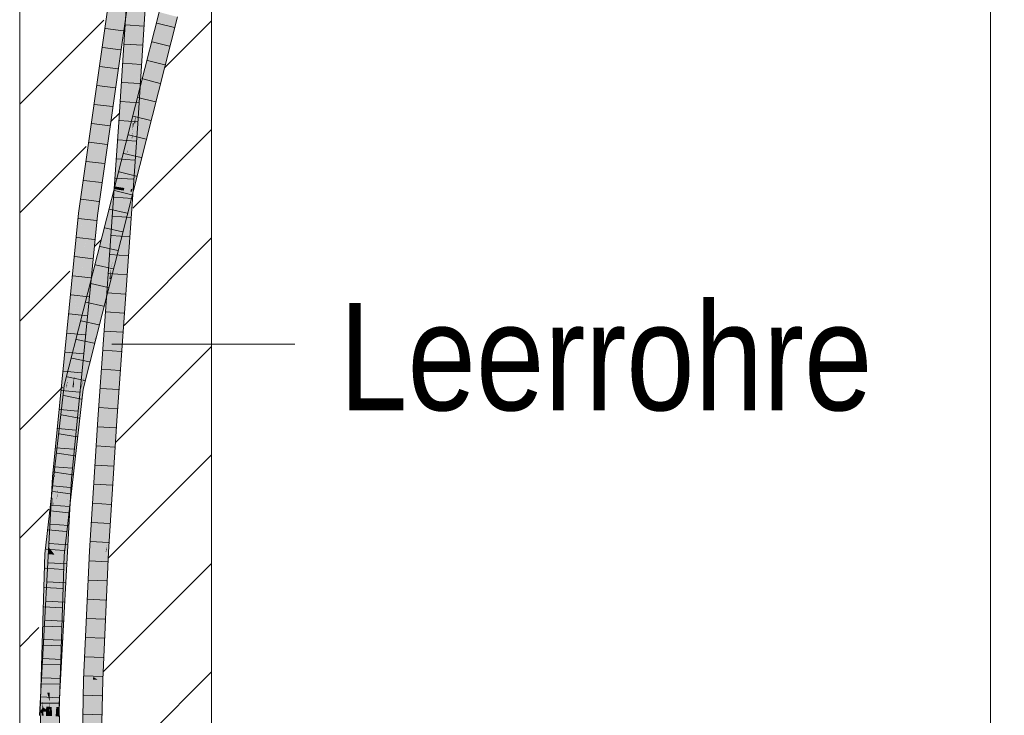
# Model space of a CAD drawing. Extents: x -620 to 300, y 62 to 1107.
# Tile 150 of 256: x 188 to 201, y 709 to 718. Entities that reach past the tile are written whole.
import ezdxf
from ezdxf.lldxf.tags import DXFTag

# ---------------------------------------------------------------- set-up
doc = ezdxf.new("R2010")
doc.units = 0
doc.layers.get('0').update_dxf_attribs({"lineweight": 35})
for name, color, linetype, lineweight, true_color in [('E_Detail_Beschriftung', 7, 'Continuous', 13, 0x009900), ('E_Detail_Wandschraffur', 7, 'Continuous', 5, 0xc0c0c0), ('E_Leerrohr 25-A06G9G0X8I', 7, 'Continuous', 9, 0xff8000), ('E_Leerrohr 25-Shading', 7, 'Continuous', 9, 0xff8000)]:
    doc.layers.add(name, color=color, linetype=linetype, lineweight=lineweight, true_color=true_color)
doc.layers.add('E_Detail_Linie_Text_Bem', color=7, linetype='Continuous', lineweight=13)
doc.styles.get("Standard").update_dxf_attribs({"font": 'ARIALN.TTF'})
tags = doc.linetypes.add('fein_strichliert', pattern=[4, 1, -2, 1]).pattern_tags.tags
tags[8:9] = [DXFTag(74, 4), DXFTag(75, 0), DXFTag(340, '0'), DXFTag(46, 0.0), DXFTag(50, 0.0), DXFTag(44, 0.0), DXFTag(45, 0.0)]
tags[6:7] = [DXFTag(74, 4), DXFTag(75, 0), DXFTag(340, '0'), DXFTag(46, 0.0), DXFTag(50, 0.0), DXFTag(44, 0.0), DXFTag(45, 0.0)]
tags[4:5] = [DXFTag(74, 4), DXFTag(75, 0), DXFTag(340, '0'), DXFTag(46, 0.0), DXFTag(50, 0.0), DXFTag(44, 0.0), DXFTag(45, 0.0)]
tags = doc.linetypes.add('fein_strichliert-A06G9G0V8I', pattern=[4, 1, -2, 1]).pattern_tags.tags
tags[8:9] = [DXFTag(74, 4), DXFTag(75, 0), DXFTag(340, '0'), DXFTag(46, 0.0), DXFTag(50, 0.0), DXFTag(44, 0.0), DXFTag(45, 0.0)]
tags[6:7] = [DXFTag(74, 4), DXFTag(75, 0), DXFTag(340, '0'), DXFTag(46, 0.0), DXFTag(50, 0.0), DXFTag(44, 0.0), DXFTag(45, 0.0)]
tags[4:5] = [DXFTag(74, 4), DXFTag(75, 0), DXFTag(340, '0'), DXFTag(46, 0.0), DXFTag(50, 0.0), DXFTag(44, 0.0), DXFTag(45, 0.0)]

# ---------------------------------------------------------------- blocks, each defined once
blk = doc.blocks.new('Shading-A06G9FMP8I', base_point=(188.199, 722.684))
at = {"layer": 'E_Leerrohr 25-Shading', "color": 31, "true_color": 0xfabd7f}
for points in [[(189.204, 719.531), (188.693, 715.93), (188.734, 715.593), (188.661, 715.602)], [(189.208, 719.53), (189.204, 719.531), (188.734, 715.593)], [(189.292, 719.518), (189.208, 719.53), (188.734, 715.593)], [(188.734, 715.593), (188.822, 715.582), (189.292, 719.518), (189.379, 719.506)], [(189.261, 716.783), (189.318, 719.073), (189.173, 716.789)], [(189.261, 716.783), (189.409, 719.12), (189.318, 719.073), (189.323, 719.125)], [(189.409, 719.12), (189.261, 716.783), (189.276, 716.782)], [(189.409, 719.12), (189.276, 716.782), (189.394, 718.514), (189.317, 716.779)], [(189.44, 719.118), (189.394, 718.514), (189.355, 716.879), (189.351, 716.86)], [(189.44, 719.118), (189.355, 716.879), (189.395, 717.5)], [(189.395, 717.5), (189.498, 719.115), (189.44, 719.118)], [(189.394, 718.514), (189.317, 716.779), (189.351, 716.86), (189.333, 716.778)], [(189.781, 718.196), (189.695, 718.219), (189.558, 717.317), (189.569, 717.694)], [(189.575, 717.027), (189.866, 718.174), (189.558, 717.317), (189.781, 718.196)], [(189.569, 717.694), (189.695, 718.219), (189.57, 717.724)], [(189.558, 717.317), (189.569, 717.694), (189.459, 717.041), (189.473, 717.297)], [(189.57, 717.724), (189.477, 717.357), (189.569, 717.694), (189.473, 717.297)], [(189.477, 717.357), (189.398, 717.048), (189.473, 717.297), (189.413, 717.046)], [(189.487, 717.037), (189.403, 716.351), (189.558, 717.317), (189.575, 717.027)], [(189.473, 717.297), (189.413, 717.046), (189.459, 717.041)], [(189.558, 717.317), (189.459, 717.041), (189.487, 717.037)], [(189.413, 717.046), (189.398, 717.048), (189.345, 716.764), (189.355, 716.879)], [(189.369, 716.575), (189.487, 717.037), (189.345, 716.764), (189.413, 717.046)], [(189.487, 717.037), (189.39, 716.655), (189.44, 716.648)], [(189.355, 716.879), (189.281, 716.587), (189.323, 716.672), (189.302, 716.584)], [(189.345, 716.764), (189.355, 716.879), (189.323, 716.672)], [(189.333, 716.778), (189.349, 716.777), (189.351, 716.86)], [(189.351, 716.86), (189.349, 716.777), (189.355, 716.879)], [(189.261, 716.783), (189.173, 716.789), (189.116, 714.741), (189.028, 714.747)], [(189.201, 715.901), (189.261, 716.783), (189.198, 715.901)], [(189.251, 716.416), (189.261, 716.783), (189.23, 716.324)], [(189.276, 716.782), (189.261, 716.783), (189.255, 716.434), (189.251, 716.416)], [(189.276, 716.782), (189.255, 716.434), (189.317, 716.779), (189.286, 716.571)], [(189.349, 716.777), (189.275, 715.889), (189.286, 715.887)], [(189.275, 715.889), (189.349, 716.777), (189.308, 716.584), (189.339, 716.777)], [(189.313, 716.693), (189.317, 716.779), (189.286, 716.571)], [(189.339, 716.777), (189.333, 716.778), (189.308, 716.584), (189.313, 716.693)], [(189.327, 716.581), (189.345, 716.763), (189.309, 716.583), (189.323, 716.672)], [(189.333, 716.778), (189.317, 716.779), (189.313, 716.693)], [(189.328, 716.581), (189.345, 716.764), (189.327, 716.581), (189.345, 716.763)], [(189.369, 716.575), (189.345, 716.764), (189.328, 716.581)], [(189.275, 715.889), (189.313, 716.693), (189.248, 716.324), (189.286, 716.571)], [(189.323, 716.672), (189.302, 716.584), (189.309, 716.583)], [(189.39, 716.655), (189.369, 716.575), (189.44, 716.648), (189.403, 716.351)], [(189.369, 716.575), (189.258, 716.138), (189.262, 715.793), (189.125, 715.255)], [(189.302, 716.584), (189.281, 716.587), (189.196, 716.148), (189.171, 716.151)], [(189.196, 716.148), (189.237, 716.142), (189.302, 716.584), (189.308, 716.584)], [(189.237, 716.142), (189.258, 716.138), (189.308, 716.584), (189.325, 716.581)], [(189.255, 716.434), (189.248, 716.324), (189.286, 716.571)], [(189.258, 716.138), (189.369, 716.575), (189.325, 716.581)], [(189.369, 716.575), (189.298, 716.055), (189.403, 716.351), (189.294, 715.921)], [(189.222, 715.897), (189.248, 716.324), (189.23, 716.324), (189.251, 716.416)], [(189.251, 716.416), (189.248, 716.324), (189.255, 716.434)], [(189.222, 715.897), (189.23, 716.324), (189.201, 715.901)], [(189.248, 716.324), (189.222, 715.897), (189.236, 715.895)], [(189.275, 715.889), (189.248, 716.324), (189.236, 715.895)], [(189.125, 715.255), (189.258, 716.138), (189.058, 714.991), (189.207, 715.935)], [(189.196, 716.148), (189.171, 716.151), (189.147, 715.944), (189.119, 715.948)], [(189.147, 715.944), (189.204, 715.935), (189.196, 716.148), (189.237, 716.142)], [(189.204, 715.935), (189.207, 715.935), (189.237, 716.142), (189.239, 716.141)], [(189.207, 715.935), (189.258, 716.138), (189.239, 716.141)], [(189.147, 715.944), (189.119, 715.948), (189.139, 715.91), (189.111, 715.915)], [(189.298, 716.055), (189.262, 715.793), (189.294, 715.921)], [(189.139, 715.91), (188.556, 713.49), (189.198, 715.901), (188.547, 713.336)], [(189.198, 715.901), (188.547, 713.336), (189.04, 714.919), (188.633, 713.317)], [(189.111, 715.915), (188.692, 714.268), (189.139, 715.91), (188.556, 713.49)], [(188.693, 715.93), (188.646, 715.604), (188.661, 715.602)], [(189.058, 714.991), (189.207, 715.935), (189.04, 714.919), (189.198, 715.901)], [(189.123, 714.741), (189.201, 715.901), (189.116, 714.741), (189.198, 715.901)], [(189.201, 715.901), (189.123, 714.741), (189.222, 715.897), (189.152, 714.739)], [(189.198, 715.901), (189.204, 715.935), (189.139, 715.91), (189.147, 715.944)], [(189.222, 715.897), (189.152, 714.739), (189.236, 715.895), (189.204, 714.735)], [(189.198, 715.901), (189.207, 715.935), (189.204, 715.935)], [(189.236, 715.895), (189.204, 714.735), (189.275, 715.889), (189.253, 715.423)], [(189.275, 715.889), (189.253, 715.423), (189.286, 715.887)], [(188.396, 712.159), (188.484, 712.152), (188.734, 715.593), (188.822, 715.582)], [(188.507, 713.689), (188.646, 715.604), (188.405, 712.827), (188.468, 713.794)], [(188.537, 713.596), (188.734, 715.593), (188.495, 713.448), (188.661, 715.602)], [(188.525, 713.842), (188.661, 715.602), (188.507, 713.689), (188.646, 715.604)], [(189.116, 714.741), (189.028, 714.747), (188.984, 712.909), (188.896, 712.915)], [(189.123, 714.741), (189.116, 714.741), (188.999, 712.908), (188.984, 712.909)], [(189.04, 712.905), (189.152, 714.739), (188.999, 712.908), (189.123, 714.741)], [(189.073, 712.903), (189.204, 714.735), (189.04, 712.905), (189.152, 714.739)], [(188.575, 713.807), (188.556, 713.49), (188.692, 714.268)], [(188.405, 712.827), (188.468, 713.794), (188.354, 712.389), (188.39, 712.998)], [(188.575, 713.807), (188.46, 713.354), (188.504, 713.344)], [(188.507, 713.689), (188.488, 713.423), (188.525, 713.842), (188.495, 713.448)], [(188.504, 713.344), (188.53, 713.339), (188.575, 713.807), (188.556, 713.49)], [(188.488, 713.423), (188.507, 713.689), (188.467, 713.352)], [(188.396, 712.159), (188.537, 713.596), (188.495, 713.448)], [(188.405, 712.827), (188.362, 712.161), (188.488, 713.423), (188.396, 712.159)], [(188.488, 713.423), (188.396, 712.159), (188.495, 713.448)], [(188.405, 712.827), (188.488, 713.423), (188.467, 713.352)], [(188.53, 713.339), (188.547, 713.336), (188.556, 713.49)], [(188.383, 712.684), (188.34, 712.034), (188.452, 713.283), (188.445, 713.192)], [(188.445, 713.192), (188.35, 711.884), (188.46, 713.354), (188.351, 711.884)], [(188.381, 711.884), (188.504, 713.344), (188.351, 711.884), (188.46, 713.354)], [(188.381, 711.884), (188.547, 713.336), (188.404, 712.158), (188.53, 713.339)], [(188.469, 711.879), (188.633, 713.317), (188.381, 711.884), (188.547, 713.336)], [(188.53, 713.339), (188.504, 713.344), (188.404, 712.158)], [(188.445, 713.192), (188.46, 713.354), (188.452, 713.283)], [(188.35, 711.884), (188.445, 713.192), (188.33, 711.886), (188.34, 712.034)], [(188.354, 712.389), (188.39, 712.998), (188.327, 712.164), (188.308, 712.166)], [(188.984, 712.909), (188.896, 712.915), (188.876, 711.199), (188.788, 711.204)], [(188.999, 712.908), (188.984, 712.909), (188.891, 711.198), (188.876, 711.199)], [(188.942, 711.195), (189.04, 712.905), (188.891, 711.198), (188.999, 712.908)], [(188.942, 711.195), (189.073, 712.903), (189.04, 712.905)], [(189.073, 712.903), (188.942, 711.195), (188.947, 711.195)], [(189.073, 712.903), (188.947, 711.195), (189.06, 712.706), (188.951, 711.195)], [(188.362, 712.161), (188.405, 712.827), (188.34, 712.163), (188.354, 712.389)], [(188.319, 711.887), (188.383, 712.684), (188.292, 711.889)], [(188.34, 712.034), (188.383, 712.684), (188.326, 711.886), (188.319, 711.887)], [(188.951, 711.195), (188.964, 711.194), (189.06, 712.706)], [(188.34, 712.163), (188.354, 712.389), (188.327, 712.164)], [(188.396, 712.159), (188.248, 709.486), (188.312, 709.048), (188.265, 709.05)], [(188.254, 709.851), (188.249, 709.544), (188.34, 712.163), (188.362, 712.161)], [(188.267, 710.639), (188.327, 712.164), (188.302, 711.969)], [(188.267, 710.639), (188.267, 710.193), (188.327, 712.164), (188.34, 712.163)], [(188.302, 711.969), (188.308, 712.166), (188.292, 711.89)], [(188.327, 712.164), (188.308, 712.166), (188.302, 711.969)], [(188.396, 712.159), (188.312, 709.048), (188.484, 712.152)], [(188.362, 712.161), (188.318, 711.15), (188.396, 712.159), (188.38, 711.879)], [(188.285, 711.748), (188.267, 710.639), (188.292, 711.89), (188.302, 711.969)], [(188.33, 711.886), (188.34, 712.034), (188.326, 711.886)], [(188.318, 711.15), (188.249, 709.544), (188.38, 711.879), (188.248, 709.486)], [(188.264, 711.197), (188.319, 711.887), (188.268, 711.318), (188.292, 711.889)], [(188.319, 711.887), (188.264, 711.197), (188.326, 711.886)], [(188.282, 711.174), (188.33, 711.886), (188.264, 711.197), (188.326, 711.886)], [(188.292, 711.889), (188.285, 711.821), (188.268, 711.318)], [(188.282, 711.174), (188.297, 711.155), (188.33, 711.886), (188.35, 711.884)], [(188.381, 711.884), (188.351, 711.884), (188.297, 711.155)], [(188.35, 711.884), (188.297, 711.155), (188.351, 711.884)], [(188.385, 711.148), (188.469, 711.879), (188.297, 711.155), (188.381, 711.884)], [(188.285, 711.748), (188.24, 710.413), (188.267, 710.639), (188.232, 709.348)], [(188.264, 711.197), (188.285, 711.821), (188.233, 711.237), (188.247, 711.497)], [(188.248, 711.087), (188.244, 710.952), (188.285, 711.748), (188.24, 710.413)], [(188.247, 711.497), (188.224, 711.297), (188.233, 711.237), (188.222, 711.251)], [(188.219, 711.254), (188.209, 711.161), (188.216, 711.161)], [(188.219, 711.254), (188.216, 711.161), (188.222, 711.251), (188.217, 711.161)], [(188.222, 711.251), (188.217, 711.161), (188.233, 711.237), (188.228, 711.16)], [(188.224, 711.297), (188.219, 711.254), (188.222, 711.251)], [(188.233, 711.237), (188.228, 711.16), (188.263, 711.199), (188.261, 711.157)], [(188.261, 711.157), (188.262, 711.157), (188.263, 711.199), (188.264, 711.197)], [(188.264, 711.197), (188.262, 711.157), (188.282, 711.174), (188.281, 711.156)], [(188.876, 711.199), (188.788, 711.204), (188.8, 709.525), (188.711, 709.528)], [(188.891, 711.198), (188.876, 711.199), (188.801, 709.562)], [(188.862, 709.523), (188.942, 711.195), (188.801, 709.562), (188.891, 711.198)], [(188.215, 711.032), (188.209, 711.161), (188.204, 710.218), (188.152, 709.36)], [(188.227, 710.707), (188.213, 710.146), (188.248, 711.087), (188.198, 709.223)], [(188.218, 710.44), (188.223, 710.819), (188.208, 710.288), (188.216, 711.161)], [(188.209, 711.161), (188.215, 711.032), (188.216, 711.161)], [(188.228, 711.16), (188.216, 711.161), (188.223, 710.819)], [(188.225, 710.952), (188.23, 710.651), (188.228, 711.16), (188.261, 711.157)], [(188.23, 710.651), (188.248, 709.586), (188.261, 711.157), (188.262, 711.157)], [(188.252, 710.002), (188.248, 709.586), (188.281, 711.156), (188.297, 711.155)], [(188.248, 709.586), (188.385, 711.148), (188.297, 711.155)], [(188.248, 709.586), (188.284, 709.352), (188.385, 711.148), (188.329, 709.349)], [(188.281, 711.156), (188.262, 711.157), (188.26, 710.322), (188.256, 710.458)], [(188.281, 711.156), (188.297, 711.155), (188.282, 711.174)], [(188.899, 710.221), (188.862, 709.523), (188.964, 711.194), (188.888, 709.522)], [(188.927, 710.885), (188.886, 710.031), (188.951, 711.195), (188.899, 710.221)], [(188.951, 711.195), (188.899, 710.221), (188.964, 711.194)], [(188.951, 711.195), (188.942, 711.195), (188.927, 710.885)], [(188.215, 711.032), (188.192, 709.358), (188.2, 709.357)], [(188.24, 710.413), (188.244, 710.952), (188.197, 709.171), (188.198, 709.223)], [(188.225, 710.952), (188.223, 710.819), (188.226, 710.657)], [(188.226, 710.657), (188.227, 710.605), (188.225, 710.952), (188.23, 710.651)], [(188.223, 710.819), (188.201, 709.357), (188.226, 710.657), (188.202, 709.357)], [(188.219, 710.573), (188.213, 710.146), (188.227, 710.707)], [(188.213, 710.146), (188.219, 710.573), (188.154, 709.054), (188.146, 709.249)], [(188.226, 710.657), (188.202, 709.357), (188.232, 709.356)], [(188.227, 710.605), (188.226, 710.657), (188.227, 710.593)], [(188.227, 710.605), (188.248, 709.586), (188.23, 710.651)], [(188.239, 709.355), (188.248, 709.586), (188.227, 710.593), (188.227, 710.605)], [(188.239, 709.355), (188.227, 710.593), (188.232, 709.356)], [(188.23, 709.171), (188.267, 710.639), (188.232, 709.348)], [(188.23, 709.171), (188.241, 709.355), (188.267, 710.639), (188.249, 709.544)], [(188.267, 710.193), (188.267, 710.639), (188.262, 710.366)], [(188.201, 709.357), (188.218, 710.44), (188.2, 709.357), (188.208, 710.288)], [(188.256, 710.458), (188.252, 710.002), (188.26, 710.322)], [(188.24, 710.413), (188.197, 709.171), (188.199, 709.171)], [(188.232, 709.348), (188.24, 710.413), (188.227, 709.171), (188.199, 709.171)], [(188.254, 709.851), (188.267, 710.193), (188.262, 710.366)], [(188.204, 710.218), (188.152, 709.36), (188.192, 709.358)], [(188.886, 710.031), (188.862, 709.523), (188.899, 710.221)], [(188.213, 710.146), (188.154, 709.054), (188.185, 709.053)], [(188.213, 710.146), (188.188, 709.171), (188.198, 709.222), (188.196, 709.171)], [(188.241, 709.355), (188.248, 709.586), (188.239, 709.355)], [(188.253, 709.354), (188.248, 709.586), (188.241, 709.355)], [(188.241, 709.355), (188.248, 709.486), (188.249, 709.544)], [(188.284, 709.352), (188.248, 709.586), (188.253, 709.354)], [(188.862, 709.523), (188.801, 709.562), (188.8, 709.525)], [(188.26, 709.17), (188.248, 709.486), (188.23, 709.171)], [(188.8, 709.525), (188.711, 709.528), (188.765, 707.801), (188.677, 707.802)], [(188.862, 709.523), (188.8, 709.525), (188.801, 707.8), (188.765, 707.801)], [(188.854, 707.799), (188.888, 709.522), (188.801, 707.8), (188.862, 709.523)], [(188.152, 709.36), (188.146, 709.164), (188.192, 709.358), (188.189, 709.136)], [(188.192, 709.358), (188.189, 709.136), (188.2, 709.357), (188.198, 709.131)], [(188.198, 709.131), (188.198, 709.131), (188.2, 709.357), (188.201, 709.357)], [(188.201, 709.357), (188.198, 709.131), (188.202, 709.357)], [(188.202, 709.357), (188.198, 709.131), (188.232, 709.243), (188.229, 709.111)], [(188.202, 709.357), (188.232, 709.243), (188.232, 709.356)], [(188.228, 709.171), (188.231, 709.243), (188.227, 709.171), (188.232, 709.348)], [(188.233, 709.171), (188.239, 709.355), (188.232, 709.356)], [(188.241, 709.355), (188.239, 709.355), (188.233, 709.171)], [(188.233, 709.171), (188.233, 709.108), (188.241, 709.355)], [(188.258, 709.109), (188.253, 709.354), (188.233, 709.108), (188.241, 709.355)], [(188.258, 709.109), (188.321, 709.109), (188.253, 709.354), (188.284, 709.352)], [(188.284, 709.352), (188.321, 709.109), (188.329, 709.349)], [(188.142, 709.172), (188.136, 709.055), (188.149, 709.054)], [(188.148, 709.2), (188.146, 709.249), (188.146, 709.108), (188.142, 709.172)], [(188.146, 709.164), (188.145, 709.108), (188.148, 709.108)], [(188.146, 709.108), (188.149, 709.172), (188.147, 709.172)], [(188.146, 709.108), (188.149, 709.054), (188.149, 709.172), (188.154, 709.054)], [(188.146, 709.164), (188.148, 709.108), (188.189, 709.136), (188.189, 709.108)], [(188.149, 709.172), (188.148, 709.2), (188.147, 709.172)], [(188.188, 709.171), (188.185, 709.053), (188.196, 709.171), (188.193, 709.052)], [(188.193, 709.052), (188.195, 709.052), (188.198, 709.222)], [(188.199, 709.171), (188.195, 709.052), (188.227, 709.171), (188.224, 709.051)], [(188.197, 709.171), (188.195, 709.052), (188.199, 709.171)], [(188.23, 709.171), (188.231, 709.243), (188.224, 709.051)], [(188.224, 709.051), (188.228, 709.171), (188.227, 709.171)], [(188.265, 709.05), (188.26, 709.17), (188.224, 709.051), (188.23, 709.171)], [(188.232, 709.243), (188.229, 709.111), (188.233, 709.171), (188.23, 709.11)], [(188.23, 709.11), (188.233, 709.108), (188.233, 709.171)], [(188.148, 709.108), (188.145, 709.108), (188.146, 709.064)], [(188.148, 709.108), (188.146, 709.064), (188.189, 709.108), (188.205, 708.386)], [(188.206, 708.372), (188.146, 709.064), (188.219, 707.219)], [(188.189, 709.108), (188.198, 709.108), (188.189, 709.136), (188.198, 709.131)], [(188.205, 708.386), (188.206, 708.372), (188.189, 709.108), (188.198, 709.108)], [(188.198, 709.131), (188.198, 709.108), (188.229, 709.111), (188.229, 709.108)], [(188.198, 709.108), (188.206, 708.372), (188.215, 708.273)], [(188.229, 709.108), (188.198, 709.108), (188.232, 708.854)], [(188.232, 708.854), (188.198, 709.108), (188.24, 707.976), (188.215, 708.273)], [(188.229, 709.108), (188.233, 709.108), (188.229, 709.111)], [(188.233, 709.108), (188.229, 709.108), (188.248, 708.732), (188.232, 708.854)], [(188.258, 709.109), (188.233, 709.108), (188.248, 708.732)], [(188.398, 707.179), (188.321, 709.109), (188.248, 708.732), (188.258, 709.109)]]:
    blk.add_solid(points, dxfattribs=at)
at = {"layer": 'E_Leerrohr 25-Shading', "color": 43, "true_color": 0xd7ab7f}
for points in [[(189.204, 719.531), (189.168, 719.536), (188.693, 715.93), (188.809, 716.833)], [(188.809, 716.833), (189.168, 719.536), (189.066, 718.819)], [(189.137, 717.667), (189.379, 719.506), (188.822, 715.582)], [(189.414, 719.501), (189.379, 719.506), (189.137, 717.667)], [(189.217, 718.103), (189.416, 719.5), (189.204, 718.107), (189.414, 719.501)], [(189.315, 719.042), (189.139, 716.791), (189.318, 719.073), (189.147, 716.79)], [(189.251, 718.419), (189.139, 716.791), (189.315, 719.042)], [(189.317, 719.056), (189.203, 717.548), (189.166, 716.789), (189.149, 716.79)], [(189.173, 716.789), (189.318, 719.073), (189.166, 716.789), (189.317, 719.056)], [(189.395, 717.5), (189.365, 716.941), (189.498, 719.115), (189.406, 717.199)], [(189.498, 719.115), (189.406, 717.199), (189.53, 719.051), (189.417, 717.271)], [(189.066, 718.819), (188.749, 716.503), (188.809, 716.833), (188.702, 716.019)], [(188.749, 716.503), (189.066, 718.819), (188.776, 716.778)], [(189.136, 716.791), (189.139, 716.791), (189.221, 718.134), (189.251, 718.419)], [(189.695, 718.219), (189.66, 718.228), (189.57, 717.724), (189.604, 718.004)], [(189.902, 718.164), (189.866, 718.174), (189.603, 717.023), (189.575, 717.027)], [(189.612, 717.022), (189.902, 718.164), (189.603, 717.023)], [(189.604, 718.004), (189.66, 718.228), (189.604, 718.009)], [(188.905, 715.909), (189.217, 718.103), (189.137, 717.667), (189.204, 718.107)], [(189.57, 717.724), (189.604, 718.004), (189.477, 717.357), (189.519, 717.667)], [(189.604, 718.009), (189.521, 717.681), (189.604, 718.004), (189.519, 717.667)], [(188.905, 715.909), (189.137, 717.667), (188.852, 715.579), (188.822, 715.582)], [(189.477, 717.357), (189.519, 717.667), (189.393, 717.031), (189.443, 717.364)], [(189.519, 717.667), (189.521, 717.681), (189.443, 717.364), (189.447, 717.388)], [(189.203, 717.548), (189.147, 716.79), (189.149, 716.79)], [(189.349, 716.777), (189.356, 716.776), (189.395, 717.5)], [(189.447, 717.388), (189.19, 716.376), (189.443, 717.364), (189.218, 716.466)], [(189.443, 717.364), (189.218, 716.466), (189.393, 717.031)], [(189.406, 717.199), (189.385, 716.774), (189.417, 717.271)], [(189.477, 717.357), (189.393, 717.031), (189.398, 717.048)], [(189.365, 716.941), (189.356, 716.776), (189.406, 717.199), (189.385, 716.774)], [(189.355, 716.879), (189.398, 717.048), (189.365, 716.941)], [(189.603, 717.023), (189.575, 717.027), (189.482, 716.56), (189.457, 716.563)], [(189.494, 716.558), (189.612, 717.022), (189.482, 716.56), (189.603, 717.023)], [(189.281, 716.587), (189.355, 716.879), (189.218, 716.466), (189.365, 716.941)], [(188.774, 716.765), (188.655, 715.815), (188.776, 716.778), (188.749, 716.503)], [(188.661, 715.968), (188.655, 715.815), (188.774, 716.765)], [(188.693, 715.93), (188.809, 716.833), (188.693, 715.93), (188.702, 716.019)], [(189.173, 716.789), (189.032, 714.854), (189.04, 714.919), (189.031, 714.831)], [(189.173, 716.789), (189.033, 714.879), (189.035, 714.887)], [(189.173, 716.789), (189.166, 716.789), (189.033, 714.879), (189.048, 715.218)], [(189.149, 716.79), (189.079, 715.916), (189.166, 716.789), (189.048, 715.218)], [(189.147, 716.79), (189.082, 715.997), (189.149, 716.79), (189.079, 715.916)], [(189.086, 716.086), (189.082, 715.997), (189.139, 716.791), (189.147, 716.79)], [(189.139, 716.791), (189.136, 716.791), (189.086, 716.086)], [(189.261, 715.179), (189.356, 716.776), (189.286, 715.887), (189.349, 716.777)], [(189.322, 715.881), (189.385, 716.774), (189.303, 715.884), (189.356, 716.776)], [(188.749, 716.503), (188.655, 715.815), (188.702, 716.019), (188.646, 715.604)], [(189.281, 716.587), (189.218, 716.466), (189.089, 715.954)], [(189.103, 715.951), (189.281, 716.587), (189.089, 715.953), (189.089, 715.954)], [(189.19, 716.376), (189.089, 715.954), (189.218, 716.466)], [(189.171, 716.151), (189.281, 716.587), (189.111, 715.95), (189.103, 715.951)], [(189.296, 715.849), (189.197, 715.39), (189.482, 716.56), (189.494, 716.558)], [(189.457, 716.563), (189.403, 716.351), (189.482, 716.56), (189.296, 715.849)], [(189.089, 715.954), (189.19, 716.376), (189.084, 715.954), (189.1, 716.021)], [(189.311, 715.919), (189.403, 716.351), (189.294, 715.921)], [(189.076, 715.92), (189.082, 715.997), (189.074, 715.921), (189.086, 716.086)], [(189.119, 715.948), (189.171, 716.151), (189.111, 715.95)], [(188.661, 715.968), (188.61, 715.608), (188.617, 715.607)], [(188.617, 715.607), (188.629, 715.606), (188.661, 715.968), (188.655, 715.815)], [(188.702, 716.019), (188.646, 715.604), (188.693, 715.93)], [(189.067, 715.891), (188.991, 715.562), (189.1, 716.021)], [(189.084, 715.954), (189.064, 715.872), (189.089, 715.953)], [(189.082, 715.997), (189.076, 715.92), (189.079, 715.92)], [(189.089, 715.954), (189.079, 715.92), (189.081, 715.92)], [(189.094, 715.918), (189.103, 715.951), (189.081, 715.92), (189.089, 715.953)], [(189.089, 715.954), (189.084, 715.954), (189.089, 715.953)], [(189.111, 715.95), (189.103, 715.951), (189.101, 715.917), (189.094, 715.918)], [(189.109, 715.915), (189.119, 715.948), (189.101, 715.917), (189.111, 715.95)], [(189.111, 715.915), (189.119, 715.948), (189.109, 715.915)], [(189.111, 715.915), (188.979, 715.466), (188.783, 714.626)], [(189.067, 715.891), (188.88, 715.156), (188.814, 714.796)], [(188.852, 715.579), (188.858, 715.578), (188.905, 715.909)], [(189.111, 715.915), (189.109, 715.915), (188.931, 715.302), (188.939, 715.338)], [(188.939, 715.338), (189.109, 715.915), (188.976, 715.497), (189.101, 715.917)], [(188.991, 715.562), (188.976, 715.497), (189.081, 715.92), (189.094, 715.918)], [(189.094, 715.918), (188.976, 715.497), (189.101, 715.917)], [(189.079, 715.92), (189.064, 715.872), (189.081, 715.92), (188.991, 715.562)], [(189.079, 715.916), (189.04, 715.434), (189.013, 714.748), (188.991, 714.75)], [(189.079, 715.916), (189.013, 714.748), (189.048, 715.218)], [(189.197, 715.39), (189.296, 715.849), (189.022, 714.699), (189.071, 714.922)], [(189.076, 715.92), (189.063, 715.763), (189.079, 715.916), (189.04, 715.434)], [(189.063, 715.763), (189.076, 715.92), (189.074, 715.921)], [(189.071, 714.922), (189.296, 715.849), (189.162, 715.337)], [(189.076, 715.92), (189.079, 715.916), (189.079, 715.92)], [(189.262, 715.793), (189.162, 715.337), (189.286, 715.887), (189.287, 715.887)], [(189.287, 715.887), (189.162, 715.337), (189.303, 715.884), (189.296, 715.849)], [(189.253, 715.423), (189.235, 714.733), (189.286, 715.887), (189.261, 715.179)], [(189.261, 715.179), (189.251, 714.885), (189.303, 715.884), (189.322, 715.881)], [(189.287, 715.887), (189.294, 715.921), (189.286, 715.887)], [(189.294, 715.921), (189.287, 715.887), (189.311, 715.919), (189.303, 715.884)], [(188.629, 715.606), (188.646, 715.604), (188.655, 715.815)], [(189.162, 715.337), (189.262, 715.793), (189.037, 714.861), (189.125, 715.255)], [(188.617, 715.607), (188.468, 713.794), (188.629, 715.606)], [(188.617, 715.607), (188.495, 714.211), (188.468, 713.794), (188.468, 713.793)], [(188.468, 713.794), (188.646, 715.604), (188.629, 715.606)], [(188.495, 714.211), (188.617, 715.607), (188.517, 714.549), (188.61, 715.608)], [(188.517, 714.549), (188.61, 715.608), (188.539, 714.884)], [(188.728, 714.473), (188.822, 715.582), (188.692, 714.268)], [(188.742, 714.549), (188.852, 715.579), (188.728, 714.473), (188.822, 715.582)], [(188.777, 714.748), (188.858, 715.578), (188.742, 714.55), (188.852, 715.579)], [(188.979, 715.466), (188.931, 715.302), (188.783, 714.626), (188.692, 714.268)], [(189.162, 715.337), (189.017, 714.732), (189.071, 714.922), (189.004, 714.648)], [(189.017, 714.732), (189.162, 715.337), (189.038, 714.866)], [(189.253, 715.423), (189.204, 714.735), (189.209, 714.735)], [(189.235, 714.733), (189.253, 715.423), (189.209, 714.735)], [(189.033, 714.879), (189.048, 715.218), (189.013, 714.754)], [(189.039, 714.868), (189.125, 715.255), (189.058, 714.991)], [(189.235, 714.733), (189.241, 714.732), (189.261, 715.179), (189.251, 714.885)], [(188.88, 715.156), (188.859, 715.073), (188.692, 714.268), (188.575, 713.807)], [(188.575, 713.807), (188.859, 715.073), (188.575, 713.807), (188.595, 713.934)], [(188.595, 713.934), (188.859, 715.073), (188.612, 714.046), (188.702, 714.455)], [(188.88, 715.156), (188.692, 714.268), (188.814, 714.796)], [(188.977, 714.632), (189.037, 714.861), (189.058, 714.991), (189.039, 714.868)], [(189.022, 714.699), (189.071, 714.922), (188.997, 714.6), (189.004, 714.648)], [(189.035, 714.887), (189.058, 714.991), (189.04, 714.919)], [(188.301, 712.166), (188.539, 714.884), (188.373, 713.201)], [(188.301, 712.166), (188.308, 712.166), (188.539, 714.884), (188.517, 714.549)], [(189.04, 714.919), (188.633, 713.317), (188.96, 714.565)], [(189.037, 714.861), (188.977, 714.632), (188.876, 714.141), (188.835, 714.002)], [(189.037, 714.861), (188.876, 714.141), (189.038, 714.866), (189.017, 714.732)], [(188.96, 714.565), (188.977, 714.632), (189.04, 714.919), (189.035, 714.887)], [(189.023, 714.748), (189.032, 714.854), (189.013, 714.754), (189.033, 714.879)], [(189.032, 714.854), (189.023, 714.748), (189.029, 714.804)], [(189.023, 714.748), (189.025, 714.748), (189.029, 714.804)], [(189.029, 714.804), (189.025, 714.748), (189.031, 714.831), (189.028, 714.747)], [(189.031, 714.831), (189.028, 714.747), (189.04, 714.919)], [(189.032, 714.854), (189.029, 714.804), (189.031, 714.831)], [(189.033, 714.879), (189.032, 714.854), (189.035, 714.887)], [(188.71, 714.25), (188.681, 713.778), (188.742, 714.55), (188.777, 714.748)], [(189.017, 714.732), (188.876, 714.141), (189.004, 714.648), (188.903, 714.232)], [(189.025, 714.748), (188.882, 712.916), (188.89, 712.915)], [(189.025, 714.748), (188.976, 714.267), (188.882, 712.916), (188.913, 713.43)], [(188.89, 712.915), (188.896, 712.915), (189.025, 714.748), (189.028, 714.747)], [(188.902, 713.51), (189.012, 714.749), (188.974, 714.511)], [(188.902, 713.51), (188.976, 714.267), (189.012, 714.749), (189.013, 714.748)], [(189.012, 714.749), (188.991, 714.75), (188.974, 714.511)], [(189.013, 714.748), (188.976, 714.267), (189.023, 714.748)], [(188.976, 714.267), (189.025, 714.748), (189.023, 714.748)], [(189.023, 714.748), (189.013, 714.754), (189.013, 714.748)], [(189.204, 714.735), (189.073, 712.903), (189.148, 713.796), (189.079, 712.902)], [(189.185, 714.375), (189.109, 712.9), (189.235, 714.733), (189.206, 714.247)], [(189.204, 714.735), (189.148, 713.796), (189.185, 714.375)], [(189.185, 714.375), (189.235, 714.733), (189.209, 714.735)], [(189.204, 714.735), (189.185, 714.375), (189.209, 714.735)], [(189.206, 714.247), (189.241, 714.732), (189.235, 714.733)], [(188.39, 712.998), (188.495, 714.211), (188.308, 712.166), (188.517, 714.549)], [(188.851, 714.085), (188.96, 714.565), (188.634, 713.319)], [(188.71, 714.25), (188.742, 714.549), (188.728, 714.473)], [(188.835, 714.002), (188.977, 714.632), (188.822, 713.957), (188.96, 714.565)], [(189.004, 714.648), (188.903, 714.232), (188.997, 714.6)], [(188.484, 712.152), (188.71, 714.25), (188.692, 714.268), (188.728, 714.473)], [(188.612, 714.046), (188.702, 714.455), (188.633, 714.182)], [(189.09, 712.902), (189.109, 712.9), (189.185, 714.375)], [(188.495, 714.211), (188.39, 712.998), (188.468, 713.793)], [(188.626, 714.154), (188.469, 713.438), (188.459, 713.354), (188.457, 713.354)], [(188.626, 714.154), (188.459, 713.354), (188.474, 713.419)], [(188.469, 713.438), (188.626, 714.154), (188.5, 713.661)], [(188.474, 713.419), (188.612, 714.046), (188.626, 714.154), (188.633, 714.182)], [(188.636, 713.38), (188.71, 714.25), (188.498, 712.151), (188.484, 712.152)], [(188.681, 713.778), (188.71, 714.25), (188.636, 713.38)], [(188.684, 713.467), (188.787, 713.776), (188.903, 714.232)], [(188.874, 714.13), (188.903, 714.232), (188.876, 714.141)], [(188.895, 713.202), (188.976, 714.267), (188.931, 713.799)], [(188.46, 713.354), (188.595, 713.934), (188.474, 713.419), (188.612, 714.046)], [(188.822, 713.957), (188.851, 714.085), (188.633, 713.317), (188.634, 713.319)], [(188.828, 713.972), (188.874, 714.13), (188.835, 714.002), (188.876, 714.141)], [(188.595, 713.934), (188.46, 713.354), (188.575, 713.807)], [(188.822, 713.957), (188.633, 713.317), (188.814, 713.921), (188.684, 713.467)], [(188.835, 714.002), (188.822, 713.957), (188.828, 713.972), (188.814, 713.921)], [(188.603, 712.986), (188.681, 713.778), (188.636, 713.38)], [(188.65, 713.314), (188.787, 713.776), (188.64, 713.316), (188.684, 713.467)], [(188.669, 713.31), (188.787, 713.776), (188.65, 713.314)], [(188.86, 712.917), (188.931, 713.799), (188.902, 713.51)], [(188.86, 712.917), (188.873, 712.916), (188.931, 713.799), (188.895, 713.202)], [(189.079, 712.902), (189.09, 712.902), (189.148, 713.796)], [(188.451, 713.356), (188.469, 713.438), (188.424, 713.361), (188.5, 713.661)], [(188.469, 713.438), (188.451, 713.356), (188.457, 713.354)], [(188.459, 713.354), (188.46, 713.354), (188.474, 713.419)], [(188.507, 712.15), (188.603, 712.986), (188.498, 712.151), (188.636, 713.38)], [(188.684, 713.467), (188.633, 713.317), (188.64, 713.316)], [(188.913, 713.43), (188.873, 712.916), (188.882, 712.916)], [(188.373, 712.912), (188.285, 711.821), (188.451, 713.356), (188.383, 712.684)], [(188.373, 712.912), (188.451, 713.356), (188.424, 713.361)], [(188.457, 713.354), (188.451, 713.356), (188.452, 713.282), (188.383, 712.684)], [(188.385, 711.148), (188.65, 713.314), (188.469, 711.879)], [(188.65, 713.314), (188.385, 711.148), (188.669, 713.31), (188.665, 713.276)], [(188.459, 713.354), (188.457, 713.354), (188.452, 713.283), (188.452, 713.282)], [(188.452, 713.283), (188.46, 713.354), (188.459, 713.354)], [(188.469, 711.879), (188.503, 712.151), (188.633, 713.317), (188.64, 713.316)], [(188.665, 713.276), (188.481, 711.879), (188.597, 712.678), (188.486, 711.879)], [(188.503, 712.151), (188.65, 713.314), (188.64, 713.316)], [(188.312, 712.43), (188.331, 712.596), (188.348, 712.946), (188.373, 713.201)], [(188.282, 712.168), (188.312, 712.43), (188.308, 712.542), (188.348, 712.946)], [(188.33, 712.385), (188.373, 712.912), (188.286, 711.928), (188.311, 712.234)], [(188.311, 712.234), (188.373, 712.912), (188.348, 712.693)], [(188.507, 712.15), (188.52, 712.149), (188.603, 712.986)], [(188.873, 712.916), (188.86, 712.917), (188.76, 711.205), (188.751, 711.206)], [(188.873, 712.916), (188.76, 711.205), (188.841, 712.135), (188.782, 711.204)], [(188.873, 712.916), (188.841, 712.135), (188.882, 712.916)], [(188.882, 712.916), (188.871, 712.719), (188.89, 712.915), (188.878, 712.719)], [(188.89, 712.915), (188.878, 712.719), (188.896, 712.915), (188.884, 712.718)], [(189.06, 712.706), (189.066, 712.705), (189.073, 712.903), (189.079, 712.902)], [(189.066, 712.705), (189.079, 712.704), (189.079, 712.902), (189.09, 712.902)], [(189.097, 712.703), (189.109, 712.9), (189.079, 712.704), (189.09, 712.902)], [(188.308, 712.346), (188.311, 712.234), (188.348, 712.693)], [(188.49, 711.878), (188.597, 712.678), (188.486, 711.879)], [(188.505, 711.877), (188.597, 712.678), (188.49, 711.878)], [(188.878, 712.719), (188.782, 711.204), (188.884, 712.718), (188.788, 711.204)], [(188.871, 712.719), (188.841, 712.135), (188.878, 712.719)], [(189.06, 712.706), (188.964, 711.194), (189.063, 712.435), (188.979, 711.275)], [(188.991, 711.193), (189.001, 711.192), (189.079, 712.704), (189.097, 712.703)], [(189.06, 712.706), (189.063, 712.435), (189.079, 712.704)], [(188.282, 712.168), (188.308, 712.542), (188.277, 712.168), (188.283, 712.289)], [(188.295, 712.167), (188.331, 712.596), (188.293, 712.167), (188.312, 712.43)], [(188.295, 712.167), (188.299, 712.166), (188.331, 712.596), (188.311, 712.319)], [(188.33, 712.385), (188.224, 711.297), (188.311, 712.152), (188.247, 711.497)], [(188.312, 712.43), (188.282, 712.168), (188.293, 712.167)], [(188.979, 711.275), (189.004, 711.413), (189.063, 712.435)], [(188.286, 711.928), (188.311, 712.234), (188.252, 711.583), (188.255, 711.626)], [(188.308, 712.346), (188.265, 711.802), (188.311, 712.234), (188.255, 711.626)], [(188.265, 711.802), (188.308, 712.346), (188.266, 711.833)], [(188.266, 711.833), (188.308, 712.346), (188.283, 712.13)], [(188.283, 712.289), (188.271, 712.169), (188.277, 712.168)], [(188.299, 712.166), (188.301, 712.166), (188.311, 712.319)], [(188.259, 711.915), (188.228, 711.354), (188.283, 712.13), (188.266, 711.833)], [(188.248, 711.087), (188.285, 711.748), (188.299, 712.166), (188.301, 712.166)], [(188.258, 711.939), (188.257, 711.891), (188.271, 712.169), (188.259, 711.891)], [(188.271, 712.169), (188.259, 711.891), (188.277, 712.168), (188.261, 711.891)], [(188.277, 712.168), (188.261, 711.891), (188.27, 711.891)], [(188.277, 712.168), (188.27, 711.89), (188.282, 712.168), (188.271, 711.89)], [(188.281, 711.889), (188.293, 712.167), (188.271, 711.89), (188.282, 712.168)], [(188.282, 711.889), (188.286, 711.973), (188.281, 711.889), (188.293, 712.167)], [(188.299, 712.166), (188.295, 712.167), (188.286, 711.89), (188.282, 711.89)], [(188.295, 712.167), (188.293, 712.167), (188.286, 711.973)], [(188.311, 712.152), (188.286, 711.889), (188.29, 711.889)], [(188.301, 712.166), (188.29, 711.89), (188.308, 712.166), (188.292, 711.89)], [(188.52, 712.149), (188.507, 712.15), (188.373, 709.483), (188.439, 711.065)], [(188.439, 711.065), (188.507, 712.15), (188.453, 711.406), (188.498, 712.151)], [(188.473, 711.879), (188.484, 712.152), (188.469, 711.879)], [(188.481, 711.879), (188.498, 712.151), (188.473, 711.879), (188.484, 712.152)], [(188.146, 709.249), (188.254, 711.772), (188.099, 709.056), (188.258, 711.939)], [(188.256, 711.891), (188.172, 711.164), (188.257, 711.891), (188.228, 711.354)], [(188.282, 711.89), (188.227, 710.707), (188.286, 711.89), (188.248, 711.087)], [(188.261, 711.891), (188.254, 711.772), (188.267, 711.776), (188.231, 710.868)], [(188.286, 711.889), (188.247, 711.497), (188.29, 711.889), (188.285, 711.821)], [(188.267, 711.776), (188.253, 711.286), (188.271, 711.89), (188.281, 711.889)], [(188.253, 711.256), (188.282, 711.889), (188.253, 711.286), (188.281, 711.889)], [(188.257, 711.891), (188.254, 711.772), (188.259, 711.891)], [(188.259, 711.891), (188.254, 711.772), (188.261, 711.891)], [(188.259, 711.915), (188.256, 711.891), (188.257, 711.891)], [(188.261, 711.891), (188.267, 711.776), (188.27, 711.891)], [(188.27, 711.89), (188.267, 711.776), (188.271, 711.89)], [(188.29, 711.89), (188.285, 711.748), (188.292, 711.89)], [(188.329, 709.348), (188.437, 711.147), (188.469, 711.877)], [(188.392, 711.148), (188.49, 711.878), (188.385, 711.148), (188.486, 711.879)], [(188.481, 711.879), (188.385, 711.148), (188.486, 711.879)], [(188.392, 711.148), (188.422, 711.145), (188.49, 711.878), (188.505, 711.877)], [(188.469, 711.877), (188.437, 711.147), (188.473, 711.879), (188.453, 711.406)], [(188.453, 711.406), (188.481, 711.879), (188.473, 711.879)], [(188.469, 711.877), (188.473, 711.879), (188.469, 711.879)], [(188.219, 710.573), (188.231, 710.868), (188.146, 709.249), (188.254, 711.772)], [(188.228, 711.354), (188.224, 711.297), (188.266, 711.833), (188.265, 711.802)], [(188.265, 711.802), (188.224, 711.297), (188.255, 711.626)], [(188.231, 710.868), (188.227, 710.707), (188.267, 711.776), (188.253, 711.286)], [(188.255, 711.626), (188.224, 711.297), (188.252, 711.583)], [(188.172, 711.164), (188.209, 711.161), (188.228, 711.354), (188.219, 711.254)], [(188.219, 711.254), (188.224, 711.297), (188.228, 711.354)], [(188.331, 709.349), (188.439, 711.065), (188.329, 709.349), (188.453, 711.406)], [(188.987, 711.193), (189.004, 711.413), (188.973, 711.194), (188.979, 711.275)], [(188.991, 711.193), (189.004, 711.413), (188.987, 711.193)], [(188.253, 711.286), (188.227, 710.707), (188.253, 711.256)], [(188.76, 711.205), (188.751, 711.206), (188.686, 709.529), (188.675, 709.529)], [(188.686, 709.529), (188.782, 711.204), (188.76, 711.205)], [(188.686, 709.529), (188.711, 709.528), (188.782, 711.204), (188.713, 709.567)], [(188.713, 709.567), (188.788, 711.204), (188.782, 711.204)], [(188.979, 711.275), (188.964, 711.194), (188.973, 711.194)], [(188.152, 709.36), (188.209, 711.161), (188.116, 709.363), (188.172, 711.164)], [(188.385, 711.148), (188.329, 709.349), (188.324, 709.131), (188.323, 709.123)], [(188.385, 711.148), (188.324, 709.131), (188.392, 711.148)], [(188.392, 711.148), (188.331, 709.349), (188.373, 709.587), (188.347, 709.348)], [(188.392, 711.148), (188.373, 709.587), (188.422, 711.145)], [(188.888, 709.522), (188.923, 710.022), (188.973, 711.194), (188.987, 711.193)], [(188.964, 711.194), (188.888, 709.522), (188.973, 711.194)], [(188.925, 709.521), (189.001, 711.192), (188.92, 709.521), (188.991, 711.193)], [(188.923, 710.022), (188.971, 710.723), (188.987, 711.193), (188.991, 711.193)], [(188.343, 709.169), (188.373, 709.483), (188.32, 709.169), (188.439, 711.065)], [(188.227, 710.707), (188.231, 710.868), (188.219, 710.573)], [(188.902, 709.522), (188.971, 710.723), (188.895, 709.522), (188.923, 710.022)], [(188.902, 709.522), (188.906, 709.522), (188.971, 710.723), (188.958, 710.41)], [(188.906, 709.522), (188.92, 709.521), (188.958, 710.41)], [(188.923, 710.022), (188.888, 709.522), (188.895, 709.522)], [(188.36, 709.347), (188.373, 709.587), (188.347, 709.348)], [(188.365, 709.347), (188.373, 709.587), (188.36, 709.347)], [(188.686, 709.529), (188.675, 709.529), (188.662, 707.802), (188.64, 707.802)], [(188.677, 707.802), (188.711, 709.528), (188.662, 707.802), (188.686, 709.529)], [(188.373, 709.483), (188.343, 709.169), (188.356, 709.169)], [(188.855, 707.799), (188.902, 709.522), (188.854, 707.799), (188.895, 709.522)], [(188.895, 709.522), (188.888, 709.522), (188.854, 707.799)], [(188.855, 707.799), (188.858, 707.799), (188.902, 709.522), (188.906, 709.522)], [(188.858, 707.799), (188.885, 707.799), (188.906, 709.522), (188.92, 709.521)], [(188.89, 707.799), (188.925, 709.521), (188.885, 707.799), (188.92, 709.521)], [(188.108, 709.108), (188.146, 709.164), (188.116, 709.363), (188.152, 709.36)], [(188.329, 709.348), (188.312, 709.048), (188.329, 709.349), (188.331, 709.349)], [(188.324, 709.17), (188.329, 709.349), (188.321, 709.109)], [(188.323, 709.109), (188.347, 709.348), (188.324, 709.131)], [(188.323, 709.109), (188.347, 709.109), (188.347, 709.348), (188.36, 709.347)], [(188.331, 709.349), (188.324, 709.131), (188.347, 709.348)], [(188.347, 709.109), (188.358, 709.109), (188.36, 709.347), (188.365, 709.347)], [(188.146, 709.249), (188.099, 709.056), (188.128, 709.055)], [(188.146, 709.164), (188.108, 709.108), (188.143, 709.108)], [(188.139, 709.172), (188.128, 709.055), (188.142, 709.172), (188.136, 709.055)], [(188.146, 709.249), (188.139, 709.172), (188.142, 709.172)], [(188.145, 709.108), (188.146, 709.164), (188.143, 709.108)], [(188.332, 709.047), (188.343, 709.169), (188.312, 709.048), (188.32, 709.169)], [(188.343, 709.169), (188.332, 709.047), (188.356, 709.169), (188.349, 709.046)], [(188.185, 707.165), (188.221, 707.167), (188.108, 709.108), (188.22, 707.187)], [(188.108, 709.108), (188.146, 709.064), (188.143, 709.108)], [(188.108, 709.108), (188.22, 707.187), (188.146, 709.064), (188.219, 707.219)], [(188.146, 709.064), (188.145, 709.108), (188.143, 709.108)], [(188.323, 709.123), (188.321, 709.109), (188.323, 709.109)], [(188.368, 708.233), (188.321, 709.109), (188.398, 707.179)], [(188.336, 708.863), (188.321, 709.109), (188.367, 708.262), (188.368, 708.233)], [(188.321, 709.109), (188.336, 708.863), (188.323, 709.109)], [(188.323, 709.109), (188.324, 709.131), (188.323, 709.109), (188.323, 709.123)], [(188.336, 708.863), (188.347, 709.109), (188.323, 709.109)], [(188.336, 708.863), (188.435, 707.181), (188.347, 709.109), (188.373, 708.732)], [(188.373, 708.732), (188.358, 709.109), (188.347, 709.109)]]:
    blk.add_solid(points, dxfattribs=at)
blk = doc.blocks.new('Referenz-A06G9G0Z8I')
at = {"layer": 'E_Detail_Linie_Text_Bem', "linetype": 'fein_strichliert-A06G9G0V8I', "ltscale": 0.65}
blk.add_line((200.496, 681.811), (200.496, 743.127), dxfattribs=at)
at = {"layer": 'E_Detail_Linie_Text_Bem', "linetype": 'Continuous', "ltscale": 0.13}
for p, q in [((187.843, 711.9), (187.843, 723.7)), ((190.343, 723.7), (190.343, 683.7)), ((187.843, 711.7), (187.843, 711.9)), ((187.843, 683.7), (187.843, 711.7))]:
    blk.add_line(p, q, dxfattribs=at)
at = {"layer": 'E_Detail_Linie_Text_Bem', "color": 0, "linetype": 'Continuous', "ltscale": 0.13}
blk.add_line((189.045, 713.897), (191.428, 713.897), dxfattribs=at)
at = {"layer": 'E_Detail_Wandschraffur', "linetype": 'ByBlock', "ltscale": 0.13}
for p, q in [((187.843, 717.026), (188.941, 718.124)), ((189.318, 715.672), (190.343, 716.697)), ((188.818, 715.173), (188.907, 715.261)), ((187.843, 714.197), (188.498, 714.852)), ((189.091, 712.617), (190.343, 713.869)), ((187.843, 711.369), (188.223, 711.749)), ((188.929, 709.627), (190.343, 711.04))]:
    blk.add_line(p, q, dxfattribs=at)
at = {"layer": 'E_Detail_Wandschraffur', "linetype": 'fein_strichliert', "ltscale": 0.13}
for p, q in [((189.731, 717.5), (190.343, 718.112)), ((189.032, 716.801), (189.144, 716.912)), ((187.843, 715.612), (188.708, 716.476)), ((189.203, 714.143), (190.343, 715.283)), ((187.843, 712.783), (188.399, 713.339)), ((188.997, 711.109), (190.343, 712.455)), ((187.843, 709.955), (188.093, 710.205)), ((188.898, 708.181), (190.343, 709.626))]:
    blk.add_line(p, q, dxfattribs=at)
at = {"layer": 'E_Leerrohr 25-A06G9G0X8I', "linetype": 'Continuous', "ltscale": 0.13}
for p, q in [((188.61, 715.608), (189.168, 719.536)), ((188.858, 715.578), (189.416, 719.5)), ((189.285, 719.127), (189.136, 716.791)), ((189.534, 719.112), (189.385, 716.774)), ((189.66, 718.228), (188.424, 713.361)), ((189.902, 718.164), (188.669, 713.31)), ((189.193, 717.984), (188.96, 718.016)), ((189.224, 718.06), (189.459, 718.045)), ((189.631, 718.084), (189.859, 718.025)), ((189.157, 717.737), (188.925, 717.768)), ((189.208, 717.81), (189.443, 717.795)), ((189.57, 717.842), (189.797, 717.783)), ((189.122, 717.489), (188.889, 717.52)), ((189.192, 717.561), (189.427, 717.546)), ((189.508, 717.599), (189.736, 717.541)), ((189.087, 717.242), (188.854, 717.273)), ((189.177, 717.311), (189.411, 717.296)), ((189.447, 717.357), (189.674, 717.299)), ((189.385, 717.114), (189.613, 717.057)), ((189.052, 716.995), (188.819, 717.025)), ((189.161, 717.062), (189.395, 717.046)), ((189.323, 716.871), (189.551, 716.815)), ((189.017, 716.747), (188.784, 716.777)), ((189.136, 716.791), (188.991, 714.75)), ((189.145, 716.813), (189.379, 716.797)), ((189.385, 716.774), (189.241, 714.732)), ((189.262, 716.629), (189.49, 716.573)), ((188.982, 716.5), (188.749, 716.53)), ((189.127, 716.563), (189.362, 716.547)), ((189.2, 716.386), (189.428, 716.331)), ((188.947, 716.253), (188.713, 716.282)), ((189.11, 716.314), (189.344, 716.298)), ((189.139, 716.144), (189.367, 716.089)), ((188.911, 716.005), (188.678, 716.034)), ((189.092, 716.065), (189.326, 716.049)), ((189.077, 715.901), (189.306, 715.847)), ((188.876, 715.758), (188.643, 715.787)), ((189.074, 715.815), (189.309, 715.799)), ((188.271, 712.169), (188.61, 715.608)), ((188.52, 712.149), (188.858, 715.578)), ((189.015, 715.658), (189.244, 715.605)), ((189.057, 715.566), (189.291, 715.55)), ((188.844, 715.51), (188.611, 715.539)), ((188.954, 715.416), (189.183, 715.363)), ((189.039, 715.317), (189.273, 715.3)), ((188.82, 715.262), (188.586, 715.289)), ((188.892, 715.173), (189.121, 715.121)), ((189.021, 715.067), (189.256, 715.051)), ((188.795, 715.013), (188.562, 715.04)), ((188.831, 714.931), (189.06, 714.879)), ((188.771, 714.765), (188.537, 714.791)), ((189.004, 714.818), (189.238, 714.801)), ((188.769, 714.688), (188.998, 714.637)), ((188.991, 714.75), (188.86, 712.917)), ((189.241, 714.732), (189.109, 712.9)), ((188.746, 714.517), (188.513, 714.542)), ((188.986, 714.569), (189.22, 714.552)), ((188.707, 714.446), (188.937, 714.394)), ((188.722, 714.268), (188.488, 714.293)), ((188.968, 714.319), (189.202, 714.303)), ((188.646, 714.203), (188.875, 714.152)), ((188.697, 714.02), (188.463, 714.044)), ((188.95, 714.07), (189.184, 714.053)), ((188.584, 713.96), (188.814, 713.91)), ((188.673, 713.771), (188.439, 713.794)), ((188.932, 713.82), (189.166, 713.804)), ((188.523, 713.718), (188.752, 713.668)), ((188.648, 713.523), (188.414, 713.545)), ((188.914, 713.571), (189.149, 713.555)), ((188.461, 713.475), (188.691, 713.426)), ((188.424, 713.361), (188.172, 711.164)), ((188.624, 713.274), (188.39, 713.296)), ((188.669, 713.31), (188.422, 711.145)), ((188.896, 713.322), (189.131, 713.306)), ((188.417, 713.229), (188.647, 713.182)), ((188.599, 713.026), (188.365, 713.047)), ((188.878, 713.072), (189.113, 713.056)), ((188.388, 712.978), (188.619, 712.935)), ((188.86, 712.917), (188.751, 711.206)), ((189.109, 712.9), (189.001, 711.192)), ((188.575, 712.778), (188.341, 712.798)), ((188.861, 712.823), (189.096, 712.807)), ((188.359, 712.728), (188.591, 712.689)), ((188.55, 712.529), (188.316, 712.549)), ((188.845, 712.573), (189.08, 712.558)), ((188.33, 712.478), (188.563, 712.442)), ((188.526, 712.281), (188.292, 712.299)), ((188.302, 712.228), (188.534, 712.196)), ((188.83, 712.323), (189.064, 712.308)), ((188.099, 709.056), (188.271, 712.169)), ((188.349, 709.046), (188.52, 712.149)), ((188.506, 712.032), (188.272, 712.05)), ((188.273, 711.978), (188.506, 711.949)), ((188.814, 712.074), (189.048, 712.059)), ((188.244, 711.728), (188.478, 711.702)), ((188.493, 711.783), (188.258, 711.8)), ((188.798, 711.824), (189.032, 711.81)), ((188.216, 711.478), (188.45, 711.456)), ((188.479, 711.533), (188.244, 711.55)), ((188.782, 711.574), (189.017, 711.561)), ((188.187, 711.227), (188.421, 711.209)), ((188.465, 711.284), (188.231, 711.3)), ((188.751, 711.206), (188.675, 709.529)), ((188.766, 711.324), (189.001, 711.311)), ((188.172, 711.164), (188.108, 709.108)), ((188.422, 711.145), (188.358, 709.109)), ((188.753, 711.074), (188.987, 711.062)), ((189.001, 711.192), (188.925, 709.521)), ((188.174, 710.977), (188.408, 710.961)), ((188.451, 711.035), (188.217, 711.05)), ((188.741, 710.824), (188.976, 710.813)), ((188.166, 710.726), (188.401, 710.712)), ((188.437, 710.786), (188.203, 710.8)), ((188.73, 710.574), (188.965, 710.563)), ((188.158, 710.475), (188.393, 710.463)), ((188.424, 710.536), (188.189, 710.55)), ((188.41, 710.287), (188.175, 710.3)), ((188.718, 710.324), (188.953, 710.314)), ((188.15, 710.224), (188.385, 710.215)), ((188.396, 710.038), (188.161, 710.05)), ((188.707, 710.074), (188.942, 710.065)), ((188.142, 709.973), (188.377, 709.966)), ((188.382, 709.789), (188.148, 709.8)), ((188.696, 709.824), (188.931, 709.815)), ((188.135, 709.722), (188.37, 709.717)), ((188.369, 709.54), (188.134, 709.55)), ((188.675, 709.529), (188.64, 707.802)), ((188.684, 709.574), (188.919, 709.566)), ((188.127, 709.471), (188.362, 709.468)), ((188.925, 709.521), (188.89, 707.799)), ((188.355, 709.29), (188.12, 709.3)), ((188.678, 709.323), (188.913, 709.316)), ((188.119, 709.22), (188.354, 709.219)), ((188.108, 709.108), (188.185, 707.165)), ((188.358, 709.109), (188.435, 707.181)), ((188.673, 709.073), (188.908, 709.067))]:
    blk.add_line(p, q, dxfattribs=at)
at = {"layer": 'E_Detail_Beschriftung', "linetype": 'Continuous', "ltscale": 0.13, "insert": (192.007, 714.437), "char_height": 1.4, "attachment_point": 1}
blk.add_mtext('{\\fArial Narrow;Leerrohre}', dxfattribs=at)

msp = doc.modelspace()

# ---------------------------------------------------------------- block references
at = {"color": 8, "lineweight": 25, "ltscale": 0.25, "true_color": 0x808080}
msp.add_blockref('Referenz-A06G9G0Z8I', (0, 0), dxfattribs=at)
msp.add_blockref('Shading-A06G9FMP8I', (188.199, 722.684))

doc.saveas('drawing.dxf')
